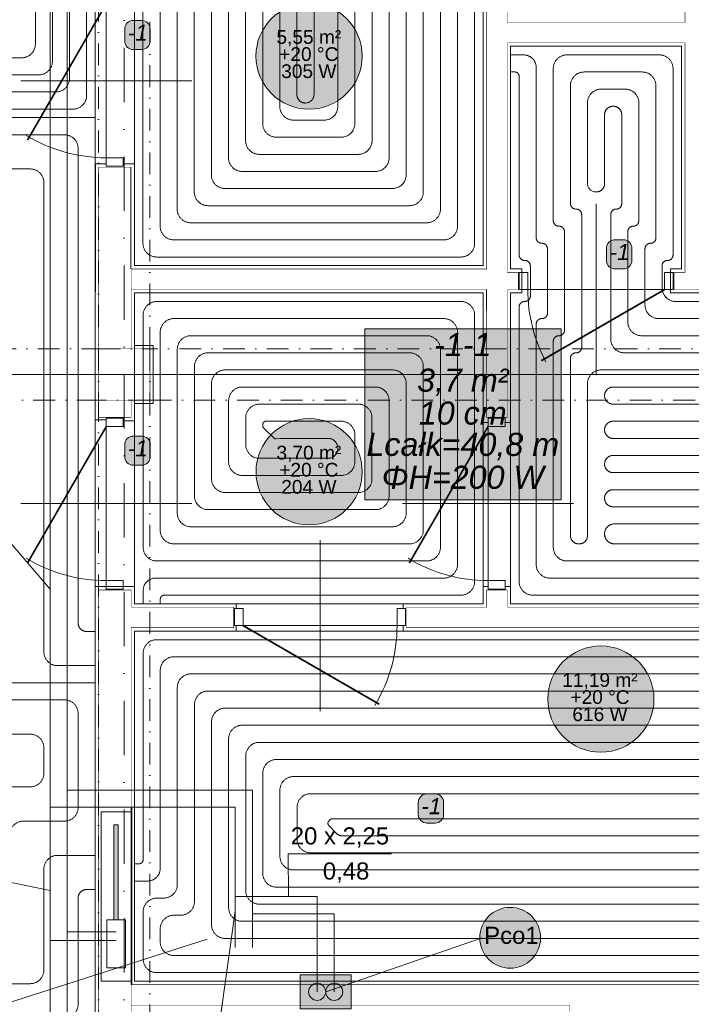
# Model space of a CAD drawing. Extents: x 4615668 to 9294084, y 16339 to 10688993.
# Tile 10 of 256: x 4716918 to 4717311, y 5340064 to 5340640. Entities that reach past the tile are written whole.
import ezdxf
from ezdxf.enums import TextEntityAlignment as Align
from ezdxf.lldxf.tags import DXFTag

# ---------------------------------------------------------------- set-up
doc = ezdxf.new("R2010")
doc.units = 0
doc.header["$MEASUREMENT"] = 0
doc.linetypes.add('DASHDOT', pattern=[25.4, 12.7, -6.35, 0, -6.35])
doc.linetypes.add('DASHED', pattern=[19.05, 12.7, -6.35])
for name, color, linetype, lineweight, true_color in [('IS_Belka powrotna rozdzielacza c_o_', 7, 'Continuous', 5, 0x000000), ('IS_Belka zasilająca rozdzielacza c_o_', 7, 'Continuous', 5, 0x000000), ('IS_Działka (powrotna)', 5, 'DASHED', 13, 0x0000ff), ('IS_Działka (zasilająca)', 1, 'Continuous', 13, 0xff0000), ('IS_Działka (zasilająca)_etykieta1', 7, 'Continuous', 5, 0x000000), ('IS_PG_Ch', 7, 'Continuous', 13, 0x008000), ('IS_Pion1', 7, 'Continuous', 5, 0x000000), ('IS_Pion_etykieta1', 7, 'Continuous', 5, 0x000000), ('IS_Podłoga grzewczo-chłodząca', 7, 'Continuous', 5, 0x000000), ('IS_Pomieszczenie (Ręczne)', 7, 'Continuous', 5, 0x000000), ('IS_Pomieszczenie (Ręczne)_etykieta', 7, 'Continuous', 5, 0x000000), ('IS_Strefa podłóg', 7, 'Continuous', 13, 0x008000), ('IS_Strefa podłóg_etykieta', 7, 'Continuous', 5, 0x000000), ('IS_Szafka rozdzielaczowa z zestawem', 7, 'Continuous', 5, 0x000000), ('IS_Wężownica OChP', 7, 'Continuous', 5, 0x800080)]:
    doc.layers.add(name, color=color, linetype=linetype, lineweight=lineweight, true_color=true_color)
doc.layers.add('MURY', color=7, linetype='Continuous')
doc.layers.add('STOLARKA', color=4, linetype='Continuous')
doc.layers.add('Osie', color=175, linetype='DASHDOT', lineweight=9)
doc.layers.add('Wymiar', color=7, linetype='Continuous', lineweight=9)
doc.styles.add('Arial_____', font='arial.ttf')
doc.styles.add('Arial__I__', font='ariali.ttf')
tags = doc.linetypes.add('DASH', pattern=[15, 10, -5]).pattern_tags.tags
tags[6:7] = [DXFTag(74, 4), DXFTag(75, 0), DXFTag(340, '0'), DXFTag(46, 0.0), DXFTag(50, 0.0), DXFTag(44, 0.0), DXFTag(45, 0.0)]
tags[4:5] = [DXFTag(74, 4), DXFTag(75, 0), DXFTag(340, '0'), DXFTag(46, 0.0), DXFTag(50, 0.0), DXFTag(44, 0.0), DXFTag(45, 0.0)]

# ---------------------------------------------------------------- blocks, each defined once
blk = doc.blocks.new('1c9bebd2-5a2f-4ad0-ab37-ea302f2f9f51_case')
at = {"layer": 'IS_Szafka rozdzielaczowa z zestawem', "color": 0, "linetype": 'ByBlock', "lineweight": -2, "transparency": 16777216, "extrusion": (0, 0, -1)}
blk.add_lwpolyline([(0.0875, -0.635), (0.0875, 0.355), (-0.0875, 0.355), (-0.0875, -0.635)], close=True, dxfattribs=at)
at = {"layer": 'IS_Szafka rozdzielaczowa z zestawem', "color": 0, "lineweight": 20, "transparency": 16777216, "extrusion": (0, 0, -1)}
blk.add_lwpolyline([(-0.0875, -0.655), (-0.0875, 0.375), (-0.0915, 0.375), (-0.0915, -0.655)], close=True, dxfattribs=at)
blk = doc.blocks.new('G$C61CBF25F')
at = {"layer": 'Osie', "lineweight": 0, "ltscale": 2.5}
for p, q in [((855, 0), (855, 1880)), ((1525, 1240), (-5, 1240))]:
    blk.add_line(p, q, dxfattribs=at)
blk = doc.blocks.new('G$CF45FC2ED')
at = {"layer": 'STOLARKA', "color": 252, "linetype": 'Continuous', "lineweight": 0}
for p, q in [((45, 100), (45, 0)), ((85, 50), (5, 50))]:
    blk.add_line(p, q, dxfattribs=at)
at = {"layer": 'STOLARKA', "color": 252, "linetype": 'Continuous', "lineweight": 0, "const_width": 1}
blk.add_lwpolyline([(5, 50), (77.06, 91.6)], dxfattribs=at)
at = {"layer": 'STOLARKA', "color": 252, "linetype": 'Continuous', "lineweight": 0}
for points in [[(5, 40), (5, 50), (0, 50), (0, 40)], [(85, 40), (85, 50), (90, 50), (90, 40)]]:
    blk.add_lwpolyline(points, close=True, dxfattribs=at)
blk.add_arc((-5, 50), 90, 0, 28.08979, dxfattribs=at)
blk = doc.blocks.new('G$C8361AC1F')
at = {"layer": 'STOLARKA', "color": 252, "linetype": 'Continuous', "lineweight": 0}
for p, q in [((50, 100), (50, 0)), ((5, 50), (95, 50))]:
    blk.add_line(p, q, dxfattribs=at)
at = {"layer": 'STOLARKA', "color": 252, "linetype": 'Continuous', "lineweight": 0, "const_width": 1}
blk.add_lwpolyline([(95, 50), (15.33, 96)], dxfattribs=at)
at = {"layer": 'STOLARKA', "color": 252, "linetype": 'Continuous', "lineweight": 0}
for points in [[(5, 40), (5, 50), (0, 50), (0, 40)], [(95, 40), (95, 50), (100, 50), (100, 40)]]:
    blk.add_lwpolyline(points, close=True, dxfattribs=at)
blk.add_arc((95, 50), 90, 148.72666, 180, dxfattribs=at)
blk = doc.blocks.new('G$C6E969633')
at = {"layer": 'MURY', "linetype": 'DASH', "lineweight": 0}
for p, q in [((1151.68, 1445.76), (1151.68, 1445.76)), ((1211.68, 1445.76), (1211.68, 1445.76)), ((1151.68, 1433.78), (1151.68, 1433.79)), ((1211.68, 1433.78), (1211.68, 1433.79)), ((900.68, 1330.06), (900.61, 1330.06)), ((971.68, 1301.65), (971.68, 1301.66)), ((1031.68, 1301.65), (1031.68, 1301.66)), ((1091.68, 1301.65), (1091.68, 1301.66)), ((971.68, 1289.65), (971.68, 1289.66)), ((1031.68, 1289.65), (1031.68, 1289.66)), ((1091.68, 1289.65), (1091.68, 1289.66))]:
    blk.add_line(p, q, dxfattribs=at)
at = {"layer": 'MURY', "lineweight": 0, "ltscale": 40}
for p, q in [((900.61, 1361.16), (900.61, 1301.66)), ((1108.52, 1289.66), (1108.52, 1277.66))]:
    blk.add_line(p, q, dxfattribs=at)
at = {"layer": 'MURY', "lineweight": 0, "ltscale": 5}
blk.add_line((1566.68, 1240), (246.53, 1240), dxfattribs=at)
at = {"layer": 'MURY', "linetype": 'DASHDOT', "lineweight": 0}
for points in [[(881.68, 1255), (911.68, 1255), (911.68, 1765), (881.68, 1765)], [(881.68, 1225), (361.68, 1225), (361.68, 1255), (881.68, 1255)], [(911.68, 1225), (1451.68, 1225), (1451.68, 1255), (911.68, 1255)], [(881.68, 655), (911.68, 655), (911.68, 1225), (881.68, 1225)]]:
    blk.add_lwpolyline(points, close=True, dxfattribs=at)
at = {"layer": 'MURY', "ltscale": 40, "const_width": 0.3}
for points in [[(1224.52, 1589.87), (1224.52, 1445.76), (1120.52, 1445.76), (1120.52, 1599.37)], [(1108.52, 1577.87), (1108.52, 1301.66), (900.61, 1301.66)], [(1451.68, 1104), (1120.52, 1104), (1120.52, 1114), (1108.52, 1114), (1108.52, 1104), (1061.68, 1104), (1061.68, 1092), (1451.68, 1092)], [(1481.68, 988.35), (1451.75, 988.35), (1451.68, 883.39), (900.68, 883.39), (900.68, 1092)]]:
    blk.add_lwpolyline(points, dxfattribs=at)
at = {"layer": 'MURY', "lineweight": 0, "ltscale": 40}
for points in [[(896.11, 1460.16), (902.61, 1460.16), (902.61, 1575.87), (1106.52, 1575.87), (1106.52, 1303.66), (902.61, 1303.66), (902.61, 1363.16), (896.11, 1363.16)], [(1129.12, 1299.66), (1129.12, 1301.66), (1122.52, 1301.66), (1122.52, 1431.79), (1222.52, 1431.79), (1222.52, 1301.66), (1216.12, 1301.66), (1216.12, 1299.66)], [(879.88, 1363.16), (879.68, 1213.5), (886.11, 1213.5)], [(886.11, 1363.16), (879.88, 1363.16)], [(1119.35, 1212), (1122.52, 1212), (1122.52, 1287.66), (1129.12, 1287.66), (1129.12, 1289.66)], [(1216.12, 1289.66), (1216.12, 1287.66), (1242.92, 1287.66), (1242.92, 1289.66)], [(896.11, 1213), (902.61, 1213), (902.61, 1222.97), (913.61, 1222.97), (913.61, 1256.98), (902.61, 1256.98), (902.61, 1287.66), (1106.52, 1287.66), (1106.52, 1212), (1109.35, 1212)], [(1475.68, 1117.25), (1449.68, 1117.25), (1449.68, 1106), (1122.52, 1106), (1122.52, 1116), (1119.35, 1116)], [(896.11, 1116), (879.68, 1116), (879.68, 796.59), (886.18, 796.59)], [(962.11, 1106), (902.68, 1106), (902.68, 1116), (896.11, 1116)], [(1109.35, 1116), (1106.52, 1116), (1106.52, 1106), (1059.68, 1106)], [(962.11, 1106), (962.11, 1103.23)], [(1059.68, 1106), (1059.68, 1103.23)], [(962.11, 1093.23), (962.11, 1090), (902.68, 1090), (902.68, 885.39), (1449.68, 885.39), (1449.68, 990.35), (1475.68, 990.35)], [(1059.68, 1093.23), (1059.68, 1090), (1449.68, 1090), (1449.68, 1076.33), (1475.7, 1076.33)]]:
    blk.add_lwpolyline(points, dxfattribs=at)
at = {"layer": 'MURY', "lineweight": 0, "ltscale": 40, "const_width": 0.3}
blk.add_lwpolyline([(1240.92, 1289.66), (1218.12, 1289.66), (1218.12, 1299.66), (1224.52, 1299.66), (1224.52, 1433.79), (1120.52, 1433.79), (1120.52, 1299.66), (1127.12, 1299.66), (1127.12, 1289.66), (1120.52, 1289.66), (1120.52, 1215), (1108.52, 1215), (1108.52, 1289.66), (900.67, 1289.66), (900.67, 1289.66)], dxfattribs=at)
at = {"layer": 'MURY', "ltscale": 40, "const_width": 0.3}
for points in [[(900.68, 1361.16), (881.68, 1361.16), (881.68, 1255), (900.68, 1255)], [(881.68, 1225), (911.68, 1225), (911.68, 1255), (881.68, 1255)], [(900.68, 1215), (900.68, 1225), (881.68, 1225), (881.68, 1215)]]:
    blk.add_lwpolyline(points, close=True, dxfattribs=at)
at = {"layer": 'MURY', "ltscale": 40}
blk.add_lwpolyline([(900.68, 696.63, 0.3, 0.3, 0), (1157.18, 697, 0.3, 0.3, 0), (1157.18, 871.39, 0.3, 0.3, 0), (900.68, 871.39, 0.3, 0.3, 0), (900.68, 798, 0.3, 0.3, 0), (881.68, 798, 0.3, 0.3, 0), (881.68, 1114, 0.3, 0.3, 0), (900.68, 1114, 0.3, 0.3, 0), (900.68, 1104, 0.3, 0.3, 0), (960.68, 1104, 0.3, 0.3, 0), (960.68, 1092, 0.3, 0.3, 0), (900.68, 1092, 0.3, 0.3, 0), (900.68, 797.93, 0.3, 0, 0)], format="xyseb", dxfattribs=at)
at = {"layer": 'MURY', "lineweight": 0, "ltscale": 40}
blk.add_blockref('G$C61CBF25F', (41.68, 0), dxfattribs=at)
at = {"layer": 'MURY', "color": 251, "lineweight": 0, "ltscale": 40}
for name, p, rotation in [('G$C8361AC1F', (936.11, 1361.66), 89.99999999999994), ('G$CF45FC2ED', (1217.62, 1339.66), 180), ('G$C8361AC1F', (936.11, 1114.5), 90.00000000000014), ('G$C8361AC1F', (1159.35, 1114.5), 89.9999999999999), ('G$C8361AC1F', (1061.18, 1143.23), 180)]:
    blk.add_blockref(name, p, dxfattribs=dict(at, rotation=rotation))

msp = doc.modelspace()

# ---------------------------------------------------------------- hatches: boundary and pattern name
at = {"layer": 'IS_Belka powrotna rozdzielacza c_o_', "true_color": 0xffffff, "transparency": 33554687, "extrusion": (0, 5.71829e-58, -1)}
msp.add_hatch(color=7, dxfattribs=at).paths.add_polyline_path([(-4716973.36, 5340113.76), (-4716973.36, 5340169.26), (-4716975.9, 5340169.26), (-4716975.9, 5340113.76)])
at = {"layer": 'IS_Belka zasilająca rozdzielacza c_o_', "true_color": 0xffffff, "transparency": 33554687, "extrusion": (0, 5.71829e-58, -1)}
msp.add_hatch(color=7, dxfattribs=at).paths.add_polyline_path([(-4716973.36, 5340113.76), (-4716973.36, 5340169.26), (-4716975.9, 5340169.26), (-4716975.9, 5340113.76)])
at = {"layer": 'IS_Pion1', "true_color": 0xffffff, "transparency": 33554687}
msp.add_hatch(color=7, dxfattribs=at).paths.add_polyline_path([(4717082.17, 5340061.77), (4717112.17, 5340061.77), (4717112.17, 5340081.77), (4717082.17, 5340081.77)])
at = {"layer": 'IS_Pion_etykieta1', "lineweight": 50, "true_color": 0xffffff, "transparency": 33554687}
msp.add_hatch(color=7, dxfattribs=at).paths.add_polyline_path([(4717222.84, 5340103.33), (4717221.48, 5340110.14), (4717217.63, 5340115.91), (4717211.86, 5340119.76), (4717205.05, 5340121.12), (4717198.24, 5340119.76), (4717192.47, 5340115.91), (4717188.62, 5340110.14), (4717187.26, 5340103.33), (4717188.62, 5340096.53), (4717192.47, 5340090.76), (4717198.24, 5340086.9), (4717205.05, 5340085.55), (4717211.86, 5340086.9), (4717217.63, 5340090.76), (4717221.48, 5340096.53)])
at = {"layer": 'IS_Podłoga grzewczo-chłodząca', "lineweight": 50, "true_color": 0xffffff, "transparency": 33554687}
msp.add_hatch(color=7, dxfattribs=at).paths.add_polyline_path([(4717120.15, 5340359.32), (4717234.86, 5340359.32), (4717234.86, 5340459.15), (4717120.15, 5340459.15)])
at = {"layer": 'IS_Pomieszczenie (Ręczne)_etykieta', "lineweight": 50, "true_color": 0xe4e4e4, "transparency": 33554687}
for points in [[(4717118.49, 5340618.67), (4717116.97, 5340628.26), (4717112.56, 5340636.91), (4717105.69, 5340643.78), (4717097.04, 5340648.19), (4717087.44, 5340649.71), (4717077.85, 5340648.19), (4717069.2, 5340643.78), (4717062.33, 5340636.91), (4717057.92, 5340628.26), (4717056.4, 5340618.67), (4717057.92, 5340609.07), (4717062.33, 5340600.42), (4717069.2, 5340593.55), (4717077.85, 5340589.14), (4717087.44, 5340587.62), (4717097.04, 5340589.14), (4717105.69, 5340593.55), (4717112.56, 5340600.42), (4717116.97, 5340609.07)], [(4717118.53, 5340375.73), (4717117.01, 5340385.33), (4717112.6, 5340393.98), (4717105.73, 5340400.85), (4717097.08, 5340405.26), (4717087.48, 5340406.78), (4717077.89, 5340405.26), (4717069.24, 5340400.85), (4717062.37, 5340393.98), (4717057.96, 5340385.33), (4717056.44, 5340375.73), (4717057.96, 5340366.14), (4717062.37, 5340357.49), (4717069.24, 5340350.62), (4717077.89, 5340346.21), (4717087.48, 5340344.69), (4717097.08, 5340346.21), (4717105.73, 5340350.62), (4717112.6, 5340357.49), (4717117.01, 5340366.14)], [(4717289.11, 5340242.85), (4717287.59, 5340252.44), (4717283.18, 5340261.1), (4717276.31, 5340267.96), (4717267.65, 5340272.37), (4717258.06, 5340273.89), (4717248.46, 5340272.37), (4717239.81, 5340267.96), (4717232.94, 5340261.1), (4717228.53, 5340252.44), (4717227.01, 5340242.85), (4717228.53, 5340233.25), (4717232.94, 5340224.6), (4717239.81, 5340217.73), (4717248.46, 5340213.32), (4717258.06, 5340211.8), (4717267.65, 5340213.32), (4717276.31, 5340217.73), (4717283.18, 5340224.6), (4717287.59, 5340233.25)]]:
    msp.add_hatch(color=254, dxfattribs=at).paths.add_polyline_path(points)
at = {"layer": 'IS_Strefa podłóg_etykieta', "lineweight": 50, "true_color": 0xffffff, "transparency": 33554687}
for points in [[(4716984.68, 5340622.43), (4716989.55, 5340622.43), (4716992.05, 5340623.1), (4716993.88, 5340624.93), (4716994.55, 5340627.43), (4716994.55, 5340634.51), (4716993.88, 5340637.01), (4716992.05, 5340638.84), (4716989.55, 5340639.51), (4716984.68, 5340639.51), (4716982.18, 5340638.84), (4716980.35, 5340637.01), (4716979.68, 5340634.51), (4716979.68, 5340627.43), (4716980.35, 5340624.93), (4716982.18, 5340623.1)], [(4717266.36, 5340494.23), (4717271.23, 5340494.23), (4717273.73, 5340494.9), (4717275.56, 5340496.73), (4717276.23, 5340499.23), (4717276.23, 5340506.31), (4717275.56, 5340508.81), (4717273.73, 5340510.64), (4717271.23, 5340511.31), (4717266.36, 5340511.31), (4717263.86, 5340510.64), (4717262.03, 5340508.81), (4717261.36, 5340506.31), (4717261.36, 5340499.23), (4717262.03, 5340496.73), (4717263.86, 5340494.9)], [(4716984.71, 5340379.49), (4716989.58, 5340379.49), (4716992.08, 5340380.16), (4716993.91, 5340381.99), (4716994.58, 5340384.49), (4716994.58, 5340391.58), (4716993.91, 5340394.08), (4716992.08, 5340395.91), (4716989.58, 5340396.58), (4716984.71, 5340396.58), (4716982.21, 5340395.91), (4716980.38, 5340394.08), (4716979.71, 5340391.58), (4716979.71, 5340384.49), (4716980.38, 5340381.99), (4716982.21, 5340380.16)], [(4717156.3, 5340170.36), (4717161.16, 5340170.36), (4717163.66, 5340171.03), (4717165.49, 5340172.86), (4717166.16, 5340175.36), (4717166.16, 5340182.44), (4717165.49, 5340184.94), (4717163.66, 5340186.77), (4717161.16, 5340187.44), (4717156.3, 5340187.44), (4717153.8, 5340186.77), (4717151.97, 5340184.94), (4717151.3, 5340182.44), (4717151.3, 5340175.36), (4717151.97, 5340172.86), (4717153.8, 5340171.03)]]:
    msp.add_hatch(color=7, dxfattribs=at).paths.add_polyline_path(points)

# ---------------------------------------------------------------- linework, layer by layer
at = {"layer": 'IS_Belka powrotna rozdzielacza c_o_', "extrusion": (0, 0, -1)}
msp.add_lwpolyline([(-4716973.36, 5340113.76), (-4716973.36, 5340169.26), (-4716975.9, 5340169.26), (-4716975.9, 5340113.76)], close=True, dxfattribs=at)
at = {"layer": 'IS_Belka zasilająca rozdzielacza c_o_', "extrusion": (0, 0, -1)}
msp.add_lwpolyline([(-4716973.36, 5340113.76), (-4716973.36, 5340169.26), (-4716975.9, 5340169.26), (-4716975.9, 5340113.76)], close=True, dxfattribs=at)
at = {"layer": 'IS_Działka (powrotna)', "ltscale": 70}
for p, q in [((4716946.08, 5340189.58), (4716946.08, 5340739.33)), ((4716946.08, 5340189.58), (4716946.08, 5340106.76)), ((4717054.34, 5340189.58), (4716946.08, 5340189.58)), ((4717054.34, 5340117.38), (4717054.34, 5340189.58)), ((4717102.17, 5340117.38), (4717054.34, 5340117.38)), ((4717054.34, 5340097.7), (4717054.34, 5340117.38)), ((4717102.17, 5340071.77), (4717102.17, 5340117.38)), ((4716974.63, 5340106.76), (4716946.08, 5340106.76)), ((4716946.08, 5340106.76), (4716946.08, 5339548.91))]:
    msp.add_line(p, q, dxfattribs=at)
at = {"layer": 'IS_Działka (zasilająca)'}
for p, q in [((4716936.08, 5340179.58), (4716936.08, 5340744.33)), ((4716936.08, 5340179.58), (4716936.08, 5340101.76)), ((4717044.34, 5340179.58), (4716936.08, 5340179.58)), ((4717044.34, 5340127.38), (4717044.34, 5340179.58)), ((4717092.17, 5340127.38), (4717044.34, 5340127.38)), ((4717044.34, 5340097.7), (4717044.34, 5340127.38)), ((4717092.17, 5340127.09), (4717092.17, 5340127.38)), ((4717092.17, 5340071.77), (4717092.17, 5340127.09)), ((4716974.63, 5340101.76), (4716936.08, 5340101.76)), ((4716936.08, 5340101.76), (4716936.08, 5339543.91))]:
    msp.add_line(p, q, dxfattribs=at)
at = {"layer": 'IS_Działka (zasilająca)_etykieta1', "color": 6}
for p, q in [((4716936.08, 5340307.17), (4716905.12, 5340343.16)), ((4717075.52, 5340127.38), (4717075.18, 5340152.38)), ((4717075.18, 5340152.38), (4717135.72, 5340152.38)), ((4716936.08, 5340130.97), (4716907.68, 5340136.73)), ((4717044.34, 5340118.81), (4717032.51, 5340035.44)), ((4717027.88, 5340102.49), (4716910.6, 5340064.95))]:
    msp.add_line(p, q, dxfattribs=at)
at = {"layer": 'IS_PG_Ch', "extrusion": (0, 0, -1)}
for points in [[(-4716814.28, 5340955.56), (-4716962.43, 5340955.56), (-4716962.43, 5340582.67), (-4716814.28, 5340582.67)], [(-4717189.26, 5340768.43), (-4717189.26, 5340496.22), (-4716985.35, 5340496.22), (-4716985.35, 5340768.43)], [(-4716814.28, 5340582.67), (-4716962.43, 5340582.67), (-4716962.43, 5340252.38), (-4716709.93, 5340252.38), (-4716709.93, 5340582.67)], [(-4717189.26, 5340480.22), (-4717189.26, 5340298.56), (-4716985.43, 5340298.56), (-4716985.43, 5340480.22)], [(-4717532.43, 5340282.56), (-4717532.43, 5340077.95), (-4716985.43, 5340077.95), (-4716985.43, 5340282.56)], [(-4716446.43, 5340252.38), (-4716962.43, 5340252.38), (-4716962.43, 5340046.51), (-4716446.43, 5340046.51)]]:
    msp.add_lwpolyline(points, close=True, dxfattribs=at)
at = {"layer": 'IS_PG_Ch', "extrusion": (0, 5.49936e-56, -1)}
msp.add_lwpolyline([(-4717532.43, 5340298.56), (-4717205.26, 5340298.56), (-4717205.26, 5340480.22), (-4717211.87, 5340480.22), (-4717211.87, 5340494.22), (-4717205.26, 5340494.22), (-4717205.26, 5340624.35), (-4717305.26, 5340624.35), (-4717305.26, 5340494.22), (-4717298.87, 5340494.22), (-4717298.87, 5340480.22), (-4717325.66, 5340480.22)], dxfattribs=at)
at = {"layer": 'IS_Pion1'}
msp.add_lwpolyline([(4717082.17, 5340061.77), (4717112.17, 5340061.77), (4717112.17, 5340081.77), (4717082.17, 5340081.77)], close=True, dxfattribs=at)
for centre in [(4717092.17, 5340071.77), (4717102.17, 5340071.77)]:
    msp.add_circle(centre, 5, dxfattribs=at)
at = {"layer": 'IS_Pion_etykieta1', "color": 6}
msp.add_line((4717097.17, 5340071.77), (4717188.69, 5340103.33), dxfattribs=at)
at = {"layer": 'IS_Pion_etykieta1'}
msp.add_circle((4717205.05, 5340103.33), 17.79, dxfattribs=at)
at = {"layer": 'IS_Podłoga grzewczo-chłodząca'}
msp.add_lwpolyline([(4717120.15, 5340359.32), (4717234.86, 5340359.32), (4717234.86, 5340459.15), (4717120.15, 5340459.15)], close=True, dxfattribs=at)
at = {"layer": 'IS_Pomieszczenie (Ręczne)', "extrusion": (0, 0, -1)}
for points in [[(-4716446.43, 5340955.56), (-4716962.43, 5340955.56), (-4716962.43, 5339309.56), (-4716446.43, 5339309.56)], [(-4716985.35, 5340768.43), (-4717189.26, 5340768.43), (-4717189.26, 5340496.22), (-4716985.35, 5340496.22)], [(-4716985.43, 5340480.22), (-4717189.26, 5340480.22), (-4717189.26, 5340298.56), (-4716985.43, 5340298.56)], [(-4716985.43, 5340282.56), (-4717532.43, 5340282.56), (-4717532.43, 5340077.95), (-4716985.43, 5340077.95)]]:
    msp.add_lwpolyline(points, close=True, dxfattribs=at)
msp.add_lwpolyline([(-4717532.43, 5340298.56), (-4717205.26, 5340298.56), (-4717205.26, 5340480.22), (-4717211.87, 5340480.22), (-4717211.87, 5340494.22), (-4717205.26, 5340494.22), (-4717205.26, 5340624.35), (-4717305.26, 5340624.35), (-4717305.26, 5340494.22), (-4717298.87, 5340494.22), (-4717298.87, 5340480.22), (-4717325.66, 5340480.22)], dxfattribs=at)
at = {"layer": 'IS_Pomieszczenie (Ręczne)_etykieta'}
for centre, radius in [((4717087.44, 5340618.67), 31.04), ((4717087.48, 5340375.73), 31.04), ((4717258.06, 5340242.85), 31.05)]:
    msp.add_circle(centre, radius, dxfattribs=at)
at = {"layer": 'IS_Strefa podłóg', "extrusion": (0, 0, -1)}
for points in [[(-4716814.28, 5340582.67), (-4716814.28, 5340955.56), (-4716962.43, 5340955.56), (-4716962.43, 5340582.67)], [(-4716985.35, 5340768.43), (-4717189.26, 5340768.43), (-4717189.26, 5340496.22), (-4716985.35, 5340496.22)], [(-4716985.43, 5340480.22), (-4717189.26, 5340480.22), (-4717189.26, 5340298.56), (-4716985.43, 5340298.56)], [(-4716985.43, 5340282.56), (-4717532.43, 5340282.56), (-4717532.43, 5340077.95), (-4716985.43, 5340077.95)], [(-4716962.43, 5340252.38), (-4716962.43, 5339639.39), (-4716446.43, 5339639.39), (-4716446.43, 5340252.38)]]:
    msp.add_lwpolyline(points, close=True, dxfattribs=at)
at = {"layer": 'IS_Strefa podłóg', "extrusion": (0, 1.58808e-57, -1)}
msp.add_lwpolyline([(-4717532.43, 5340298.56), (-4717205.26, 5340298.56), (-4717205.26, 5340480.22), (-4717211.87, 5340480.22), (-4717211.87, 5340494.22), (-4717205.26, 5340494.22), (-4717205.26, 5340624.35), (-4717305.26, 5340624.35), (-4717305.26, 5340494.22), (-4717298.87, 5340494.22), (-4717298.87, 5340480.22), (-4717325.66, 5340480.22)], dxfattribs=at)
at = {"layer": 'IS_Strefa podłóg', "extrusion": (0, 4.35711e-59, -1)}
msp.add_lwpolyline([(-4716962.43, 5340582.67), (-4716962.43, 5340252.38), (-4716446.43, 5340252.38), (-4716446.43, 5340561.55), (-4716601.38, 5340561.55), (-4716601.38, 5340582.67), (-4716814.28, 5340582.67)], close=True, dxfattribs=at)
at = {"layer": 'IS_Strefa podłóg_etykieta'}
for points in [[(4716984.68, 5340622.43), (4716989.55, 5340622.43, 0.414214), (4716994.55, 5340627.43), (4716994.55, 5340634.51, 0.414214), (4716989.55, 5340639.51), (4716984.68, 5340639.51, 0.414214), (4716979.68, 5340634.51), (4716979.68, 5340627.43, 0.414214)], [(4717266.36, 5340494.23), (4717271.23, 5340494.23, 0.414214), (4717276.23, 5340499.23), (4717276.23, 5340506.31, 0.414214), (4717271.23, 5340511.31), (4717266.36, 5340511.31, 0.414214), (4717261.36, 5340506.31), (4717261.36, 5340499.23, 0.414214)], [(4716984.71, 5340379.49), (4716989.58, 5340379.49, 0.414214), (4716994.58, 5340384.49), (4716994.58, 5340391.58, 0.414214), (4716989.58, 5340396.58), (4716984.71, 5340396.58, 0.414214), (4716979.71, 5340391.58), (4716979.71, 5340384.49, 0.414214)], [(4717156.3, 5340170.36), (4717161.16, 5340170.36, 0.414214), (4717166.16, 5340175.36), (4717166.16, 5340182.44, 0.414214), (4717161.16, 5340187.44), (4717156.3, 5340187.44, 0.414214), (4717151.3, 5340182.44), (4717151.3, 5340175.36, 0.414214)]]:
    msp.add_lwpolyline(points, format="xyb", close=True, dxfattribs=at)
at = {"layer": 'IS_Szafka rozdzielaczowa z zestawem', "color": 18, "lineweight": 5, "true_color": 0x000000, "transparency": 33554687, "extrusion": (0, 0, -1)}
msp.add_lwpolyline([(-4716969.13, 5340085.76), (-4716969.13, 5340113.76), (-4716980.13, 5340113.76), (-4716980.13, 5340085.76)], close=True, dxfattribs=at)
at = {"layer": 'IS_Wężownica OChP', "color": 21, "linetype": 'DASHED', "ltscale": 70, "transparency": 33554687, "extrusion": (0, 0, -1)}
for points in [[(-4716827.28, 5340587.67), (-4716949.43, 5340587.67, -0.414214), (-4716957.43, 5340595.67), (-4716957.43, 5340696.58, -0.414214), (-4716949.43, 5340704.58), (-4716945.43, 5340704.58, 0.414214), (-4716937.43, 5340712.58), (-4716937.43, 5340922.56, -0.414214), (-4716929.43, 5340930.56), (-4716847.28, 5340930.56, -0.414214)], [(-4716857.28, 5340920.56), (-4716919.43, 5340920.56, 0.414214), (-4716927.43, 5340912.56), (-4716927.43, 5340702.58, -0.414214), (-4716935.43, 5340694.58), (-4716939.43, 5340694.58, 0.414214), (-4716947.43, 5340686.58), (-4716947.43, 5340605.67, 0.414214), (-4716939.43, 5340597.67), (-4716837.28, 5340597.67, 0.414214)], [(-4716990.35, 5340712.13), (-4716990.35, 5340509.22, -0.414214), (-4716998.35, 5340501.22), (-4717176.27, 5340501.22, -0.414214), (-4717184.27, 5340509.22), (-4717184.27, 5340755.43, -0.414214)], [(-4717174.27, 5340745.43), (-4717174.27, 5340519.22, 0.414214), (-4717166.27, 5340511.22), (-4717008.35, 5340511.22, 0.414214), (-4717000.35, 5340519.22), (-4717000.35, 5340717.23, -0.414214)], [(-4717154.27, 5340725.43), (-4717154.27, 5340539.22, 0.414214), (-4717146.27, 5340531.22), (-4717028.35, 5340531.22, 0.414214), (-4717020.35, 5340539.22), (-4717020.35, 5340736.58, -0.414214)], [(-4717010.35, 5340726.58), (-4717010.35, 5340529.22, -0.414214), (-4717018.35, 5340521.22), (-4717156.26, 5340521.22, -0.414214), (-4717164.26, 5340529.22), (-4717164.26, 5340735.43, -0.414214)], [(-4717030.35, 5340735.43), (-4717030.35, 5340549.22, -0.414214), (-4717038.35, 5340541.22), (-4717136.26, 5340541.22, -0.414213), (-4717144.26, 5340549.22), (-4717144.26, 5340715.43, -0.414214)], [(-4717134.27, 5340705.43), (-4717134.27, 5340559.22, 0.414213), (-4717126.27, 5340551.22), (-4717048.35, 5340551.22, 0.414214), (-4717040.35, 5340559.22), (-4717040.35, 5340725.43, 0.414214)], [(-4717050.35, 5340715.43), (-4717050.35, 5340569.22, -0.414214), (-4717058.35, 5340561.22), (-4717116.27, 5340561.22, -0.414214), (-4717124.27, 5340569.22), (-4717124.27, 5340695.43, -0.414214)], [(-4717114.27, 5340685.43), (-4717114.27, 5340579.22, 0.414213), (-4717106.27, 5340571.22), (-4717068.35, 5340571.22, 0.414214), (-4717060.35, 5340579.22), (-4717060.35, 5340705.43, 0.414214)], [(-4717070.35, 5340695.43), (-4717070.35, 5340589.22, -0.414214), (-4717078.35, 5340581.22), (-4717096.27, 5340581.22, -0.414213), (-4717104.27, 5340589.22), (-4717104.27, 5340676.61, -0.414214)], [(-4716847.28, 5340607.67), (-4716929.43, 5340607.67, -0.414214), (-4716937.43, 5340615.67), (-4716937.43, 5340676.58, -0.414214), (-4716929.43, 5340684.58), (-4716925.43, 5340684.58, 0.414214), (-4716917.43, 5340692.58)], [(-4717090.35, 5340676.61), (-4717090.35, 5340596.12, 0.414213), (-4717085.45, 5340591.22), (-4717085.25, 5340591.22, 0.414214), (-4717080.35, 5340596.12), (-4717080.35, 5340685.43, 0.414214)], [(-4716915.43, 5340674.58), (-4716919.43, 5340674.58, 0.414214), (-4716927.43, 5340666.58), (-4716927.43, 5340625.67, 0.414214), (-4716919.43, 5340617.67), (-4716857.28, 5340617.67, 0.414214)], [(-4717509.43, 5340313.56), (-4717228.26, 5340313.56, 0.414214), (-4717220.26, 5340321.56), (-4717220.26, 5340461.98, 0.414214), (-4717223.5, 5340465.22), (-4717223.63, 5340465.22, -0.414214), (-4717226.87, 5340468.45), (-4717226.87, 5340505.98, -0.414214), (-4717223.63, 5340509.22), (-4717223.5, 5340509.22, 0.414214), (-4717220.26, 5340512.45), (-4717220.26, 5340612, -0.414214), (-4717212.91, 5340619.35), (-4717205.26, 5340619.35)], [(-4717322.66, 5340475.22), (-4717301.87, 5340475.22, 0.414214), (-4717293.87, 5340483.22), (-4717293.87, 5340496.08, 0.414214), (-4717297, 5340499.22), (-4717297.13, 5340499.22, -0.414214), (-4717300.26, 5340502.35), (-4717300.26, 5340611.35, -0.414214), (-4717292.26, 5340619.35), (-4717238.26, 5340619.35, -0.414214), (-4717230.26, 5340611.35), (-4717230.26, 5340522.45, -0.414214), (-4717233.5, 5340519.22), (-4717233.63, 5340519.22, 0.414214), (-4717236.87, 5340515.98), (-4717236.87, 5340458.45, 0.414214), (-4717233.63, 5340455.22), (-4717233.5, 5340455.22, -0.414214), (-4717230.26, 5340451.98), (-4717230.26, 5340331.56, -0.414214), (-4717238.26, 5340323.56), (-4717499.43, 5340323.56, -0.414214)], [(-4717205.26, 5340609.35), (-4717207.81, 5340609.35, 0.414214), (-4717210.26, 5340606.9), (-4717210.26, 5340502.45, -0.414214), (-4717213.5, 5340499.22), (-4717213.63, 5340499.22, 0.414214), (-4717216.87, 5340495.98), (-4717216.87, 5340478.45, 0.414214), (-4717213.63, 5340475.22), (-4717213.5, 5340475.22, -0.414214), (-4717210.26, 5340471.98), (-4717210.26, 5340311.56, -0.414214), (-4717218.26, 5340303.56), (-4717519.43, 5340303.56, -0.414214)], [(-4717482.53, 5340435.22), (-4717258.26, 5340435.22, -0.414214), (-4717250.26, 5340427.22), (-4717250.26, 5340338.46, 0.414214), (-4717245.36, 5340333.56), (-4717245.16, 5340333.56, 0.414214), (-4717240.26, 5340338.46), (-4717240.26, 5340441.98, 0.414214), (-4717243.5, 5340445.22), (-4717243.63, 5340445.22, -0.414214), (-4717246.87, 5340448.45), (-4717246.87, 5340525.98, -0.414214), (-4717243.63, 5340529.22), (-4717243.5, 5340529.22, 0.414213), (-4717240.26, 5340532.45), (-4717240.26, 5340601.35, 0.414214), (-4717248.26, 5340609.35), (-4717282.27, 5340609.35, 0.414214), (-4717290.27, 5340601.35), (-4717290.27, 5340512.35, 0.414214), (-4717287.13, 5340509.22), (-4717287, 5340509.22, -0.414214), (-4717283.87, 5340506.08), (-4717283.87, 5340473.22, -0.414214), (-4717291.87, 5340465.22), (-4717332.66, 5340465.22, -0.414214)], [(-4717342.66, 5340455.22), (-4717281.87, 5340455.22, 0.414214), (-4717273.87, 5340463.22), (-4717273.87, 5340516.08, 0.414214), (-4717277, 5340519.22), (-4717277.13, 5340519.22, -0.414214), (-4717280.27, 5340522.35), (-4717280.27, 5340591.35, -0.414214), (-4717272.27, 5340599.35), (-4717258.26, 5340599.35, -0.414214), (-4717250.26, 5340591.35), (-4717250.26, 5340544.12, -0.414213), (-4717255.16, 5340539.22), (-4717255.36, 5340539.22, -0.414215), (-4717260.27, 5340544.12), (-4717260.26, 5340584.45, 0.414215), (-4717265.16, 5340589.35), (-4717265.36, 5340589.35, 0.414214), (-4717270.27, 5340584.45), (-4717270.27, 5340532.35, 0.414214), (-4717267.13, 5340529.22), (-4717267, 5340529.22, -0.414214), (-4717263.87, 5340526.08), (-4717263.87, 5340453.22, -0.414214), (-4717271.87, 5340445.22), (-4717352.66, 5340445.22, -0.414214)], [(-4716962.43, 5340282.38), (-4716957.33, 5340282.38, 0.414214), (-4716952.43, 5340287.28), (-4716952.43, 5340564.67, -0.414214), (-4716944.43, 5340572.67), (-4716727.93, 5340572.67, -0.414214)], [(-4716747.93, 5340552.67), (-4716924.43, 5340552.67, 0.414214), (-4716932.43, 5340544.67), (-4716932.43, 5340270.38, -0.414214), (-4716940.43, 5340262.38), (-4716962.43, 5340262.38)], [(-4717000.43, 5340298.56), (-4717000.43, 5340301.11, 0.414214), (-4717002.88, 5340303.56), (-4717176.26, 5340303.56, -0.414214), (-4717184.26, 5340311.56), (-4717184.26, 5340467.22, -0.414214), (-4717176.26, 5340475.22), (-4716998.43, 5340475.22, -0.414214), (-4716990.43, 5340467.22), (-4716990.43, 5340331.56, -0.414214), (-4716998.43, 5340323.56), (-4717156.26, 5340323.56, -0.414214), (-4717164.26, 5340331.56), (-4717164.26, 5340447.22, -0.414214), (-4717156.26, 5340455.22), (-4717018.43, 5340455.22, -0.414214), (-4717010.43, 5340447.22), (-4717010.43, 5340351.56, -0.414213), (-4717018.43, 5340343.56), (-4717136.26, 5340343.56, -0.414214), (-4717144.26, 5340351.56), (-4717144.26, 5340427.22, -0.414214), (-4717136.26, 5340435.22), (-4717038.43, 5340435.22, -0.414214), (-4717030.43, 5340427.22), (-4717030.43, 5340371.56, -0.414214), (-4717038.43, 5340363.56), (-4717116.26, 5340363.56, -0.414213), (-4717124.26, 5340371.56), (-4717124.26, 5340407.22, -0.414214), (-4717116.26, 5340415.22), (-4717058.43, 5340415.22, -0.414214), (-4717050.43, 5340407.22), (-4717050.43, 5340391.56, -0.414214), (-4717058.43, 5340383.56), (-4717098.55, 5340383.56, -0.414214), (-4717104.26, 5340389.27), (-4717104.26, 5340389.51, -0.414214), (-4717098.55, 5340395.22), (-4717070.54, 5340395.22, -0.041034), (-4717070.32, 5340395.2), (-4717068.34, 5340394.87, 0.235852), (-4717067.16, 5340395.23), (-4717060.96, 5340401.15, 0.204888), (-4717060.43, 5340402.41), (-4717060.43, 5340403.48, 0.414214), (-4717062.17, 5340405.22), (-4717106.26, 5340405.22, 0.414214), (-4717114.26, 5340397.22), (-4717114.26, 5340381.56, 0.414213), (-4717106.26, 5340373.56), (-4717048.43, 5340373.56, 0.414214), (-4717040.43, 5340381.56), (-4717040.43, 5340417.22, 0.414214), (-4717048.43, 5340425.22), (-4717126.26, 5340425.22, 0.414214), (-4717134.26, 5340417.22), (-4717134.26, 5340361.56, 0.414214), (-4717126.26, 5340353.56), (-4717028.43, 5340353.56, 0.414213), (-4717020.43, 5340361.56), (-4717020.43, 5340437.22, 0.414214), (-4717028.43, 5340445.22), (-4717146.26, 5340445.22, 0.414214), (-4717154.26, 5340437.22), (-4717154.26, 5340341.56, 0.414213), (-4717146.26, 5340333.56), (-4717008.43, 5340333.56, 0.414214), (-4717000.43, 5340341.56), (-4717000.43, 5340457.22, 0.414214), (-4717008.43, 5340465.22), (-4717166.26, 5340465.22, 0.414214), (-4717174.26, 5340457.22), (-4717174.26, 5340321.56, 0.414214), (-4717166.26, 5340313.56), (-4716997.78, 5340313.56, -0.414214), (-4716990.43, 5340306.21), (-4716990.43, 5340298.56)], [(-4717482.53, 5340415.22), (-4717265.16, 5340415.22, 0.414214), (-4717260.26, 5340420.12), (-4717260.26, 5340420.32, 0.414214), (-4717265.16, 5340425.22), (-4717482.53, 5340425.22, -0.41421)], [(-4717482.53, 5340395.22), (-4717265.16, 5340395.22, 0.414214), (-4717260.26, 5340400.12), (-4717260.26, 5340400.32, 0.414214), (-4717265.16, 5340405.22), (-4717482.53, 5340405.22, -0.414214)], [(-4717482.53, 5340375.22), (-4717265.16, 5340375.22, 0.414214), (-4717260.26, 5340380.12), (-4717260.26, 5340380.32, 0.414214), (-4717265.16, 5340385.22), (-4717482.53, 5340385.22, -0.414214)], [(-4717482.53, 5340355.22), (-4717265.16, 5340355.22, 0.414214), (-4717260.26, 5340360.12), (-4717260.26, 5340360.32, 0.414214), (-4717265.16, 5340365.22), (-4717482.53, 5340365.22, -0.414214)], [(-4717489.43, 5340333.56), (-4717265.98, 5340333.56, 0.414214), (-4717260.26, 5340339.27), (-4717260.26, 5340339.51, 0.414214), (-4717265.98, 5340345.22), (-4717482.53, 5340345.22, -0.414214)]]:
    msp.add_lwpolyline(points, format="xyb", dxfattribs=at)
at = {"layer": 'IS_Wężownica OChP', "color": 21, "linetype": 'DASHED', "ltscale": 70, "transparency": 33554687}
for points in [[(4716985.43, 5340146.51), (4716987.98, 5340146.51, 0.414214), (4716990.43, 5340148.96), (4716990.43, 5340269.56, -0.414214), (4716998.43, 5340277.56), (4717519.43, 5340277.56, -0.414214)], [(4717509.43, 5340267.56), (4717008.43, 5340267.56, 0.414214), (4717000.43, 5340259.56), (4717000.43, 5340143.86, -0.414214), (4716993.08, 5340136.51), (4716985.43, 5340136.51)], [(4717519.43, 5340082.95), (4716998.43, 5340082.95, -0.414214), (4716990.43, 5340090.95), (4716990.43, 5340118.51, -0.414214), (4716998.43, 5340126.51), (4717002.43, 5340126.51, 0.414214), (4717010.43, 5340134.51), (4717010.43, 5340249.56, -0.414214), (4717018.43, 5340257.56), (4717499.43, 5340257.56, -0.414214)], [(4717489.43, 5340247.56), (4717028.43, 5340247.56, 0.414214), (4717020.43, 5340239.56), (4717020.43, 5340124.51, -0.414214), (4717012.43, 5340116.51), (4717008.43, 5340116.51, 0.414214), (4717000.43, 5340108.51), (4717000.43, 5340100.95, 0.414214), (4717008.43, 5340092.95), (4717509.43, 5340092.95, 0.414214)], [(4716464.43, 5340242.38), (4716944.43, 5340242.38, -0.414214), (4716952.43, 5340234.38), (4716952.43, 5340179.51, -0.414214), (4716944.43, 5340171.51), (4716920.43, 5340171.51, 0.414214), (4716912.43, 5340163.51)], [(4717499.43, 5340102.95), (4717038.43, 5340102.95, -0.414214), (4717030.43, 5340110.95), (4717030.43, 5340229.56, -0.414214), (4717038.43, 5340237.56), (4717479.43, 5340237.56, -0.414214)], [(4717469.43, 5340227.56), (4717048.43, 5340227.56, 0.414214), (4717040.43, 5340219.56), (4717040.43, 5340120.95, 0.414214), (4717048.43, 5340112.95), (4717489.43, 5340112.95, 0.414214)], [(4716900.43, 5340191.51), (4716924.43, 5340191.51, 0.414214), (4716932.43, 5340199.51), (4716932.43, 5340214.38, 0.414214), (4716924.43, 5340222.38), (4716484.43, 5340222.38, 0.414214)], [(4717479.43, 5340122.95), (4717058.43, 5340122.95, -0.414214), (4717050.43, 5340130.95), (4717050.43, 5340209.56, -0.414214), (4717058.43, 5340217.56), (4717459.43, 5340217.56, -0.414214)], [(4717449.43, 5340207.56), (4717068.43, 5340207.56, 0.414214), (4717060.43, 5340199.56), (4717060.43, 5340140.95, 0.414214), (4717068.43, 5340132.95), (4717469.43, 5340132.95, 0.414214)], [(4717459.43, 5340142.95), (4717078.43, 5340142.95, -0.414214), (4717070.43, 5340150.95), (4717070.43, 5340189.56, -0.414214), (4717078.43, 5340197.56), (4717439.43, 5340197.56, -0.414213)], [(4717430.27, 5340187.56), (4717088.43, 5340187.56, 0.414214), (4717080.43, 5340179.56), (4717080.43, 5340160.95, 0.414214), (4717088.43, 5340152.95), (4717449.43, 5340152.95, 0.414214)], [(4717439.43, 5340162.95), (4717106.83, 5340162.95, -0.206002), (4717103.24, 5340164.5), (4717099, 5340168.98, -0.406257), (4717099.03, 5340171.56), (4717099.89, 5340172.41, -0.198912), (4717101.19, 5340172.95), (4717430.27, 5340172.95, 0.414214)], [(4716484.43, 5340076.51), (4716924.43, 5340076.51, 0.414214), (4716932.43, 5340084.51), (4716932.43, 5340143.51, -0.414214), (4716940.43, 5340151.51), (4716962.43, 5340151.51)], [(4716962.43, 5340131.51), (4716957.33, 5340131.51, 0.414214), (4716952.43, 5340126.61), (4716952.43, 5340064.51, -0.414214), (4716944.43, 5340056.51)]]:
    msp.add_lwpolyline(points, format="xyb", dxfattribs=at)

# ---------------------------------------------------------------- block references
at = {"layer": 'IS_Szafka rozdzielaczowa z zestawem', "lineweight": 5, "xscale": 100, "yscale": 100, "zscale": 100}
msp.add_blockref('1c9bebd2-5a2f-4ad0-ab37-ea302f2f9f51_case', (4716974.63, 5340141.51), dxfattribs=at)
at = {"layer": 'Wymiar', "lineweight": 0, "ltscale": 40}
msp.add_blockref('G$C6E969633', (4716082.74, 5339192.56), dxfattribs=at)

# ---------------------------------------------------------------- texts
at = {"layer": 'IS_Działka (zasilająca)_etykieta1', "color": 6, "style": 'Arial_____'}
msp.add_text('20 x 2,25', height=10, dxfattribs=at).set_placement((4717105.52, 5340154.88), align=Align.BOTTOM_CENTER)
msp.add_text('0,48', height=10, dxfattribs=at).set_placement((4717095.52, 5340147.38), align=Align.TOP_LEFT)
at = {"layer": 'IS_Pion_etykieta1', "style": 'Arial_____'}
msp.add_text('Pco1', height=10, dxfattribs=at).set_placement((4717205.78, 5340104.78), align=Align.MIDDLE_CENTER)
at = {"layer": 'IS_Podłoga grzewczo-chłodząca', "color": 96, "true_color": 0x008000, "transparency": 33554687, "style": 'Arial__I__'}
for s, p in [('-1-1', (4717177.33, 5340439.22)), ('10 cm', (4717177.33, 5340399.22))]:
    msp.add_text(s, height=13.5, dxfattribs=at).set_placement(p, align=Align.BOTTOM_CENTER)
for s, p in [('3,7 m²', (4717177.33, 5340429.22)), ('Lcałk=40,8 m', (4717177.33, 5340391.72))]:
    msp.add_text(s, height=13.5, dxfattribs=at).set_placement(p, align=Align.MIDDLE_CENTER)
msp.add_text('ΦH=200 W', height=13.5, dxfattribs=at).set_placement((4717177.33, 5340379.22), align=Align.TOP_CENTER)
at = {"layer": 'IS_Pomieszczenie (Ręczne)_etykieta', "style": 'Arial_____'}
for s, p in [('5,55 m²', (4717087.31, 5340629.82)), ('+20 °C', (4717087.31, 5340619.82)), ('305 W', (4717087.31, 5340609.82)), ('3,70 m²', (4717087.35, 5340386.89)), ('+20 °C', (4717087.35, 5340376.89)), ('204 W', (4717087.35, 5340366.89)), ('11,19 m²', (4717257.55, 5340254)), ('+20 °C', (4717257.55, 5340244)), ('616 W', (4717257.55, 5340234))]:
    msp.add_text(s, height=8, dxfattribs=at).set_placement(p, align=Align.MIDDLE_CENTER)
at = {"layer": 'IS_Strefa podłóg_etykieta', "color": 96, "true_color": 0x008000, "transparency": 33554687, "style": 'Arial__I__'}
for p in [(4716987.31, 5340632.32), (4717269, 5340504.13), (4716987.35, 5340389.39), (4717158.93, 5340180.26)]:
    msp.add_text('-1', height=9.375, dxfattribs=at).set_placement(p, align=Align.MIDDLE_CENTER)

doc.saveas('drawing.dxf')
